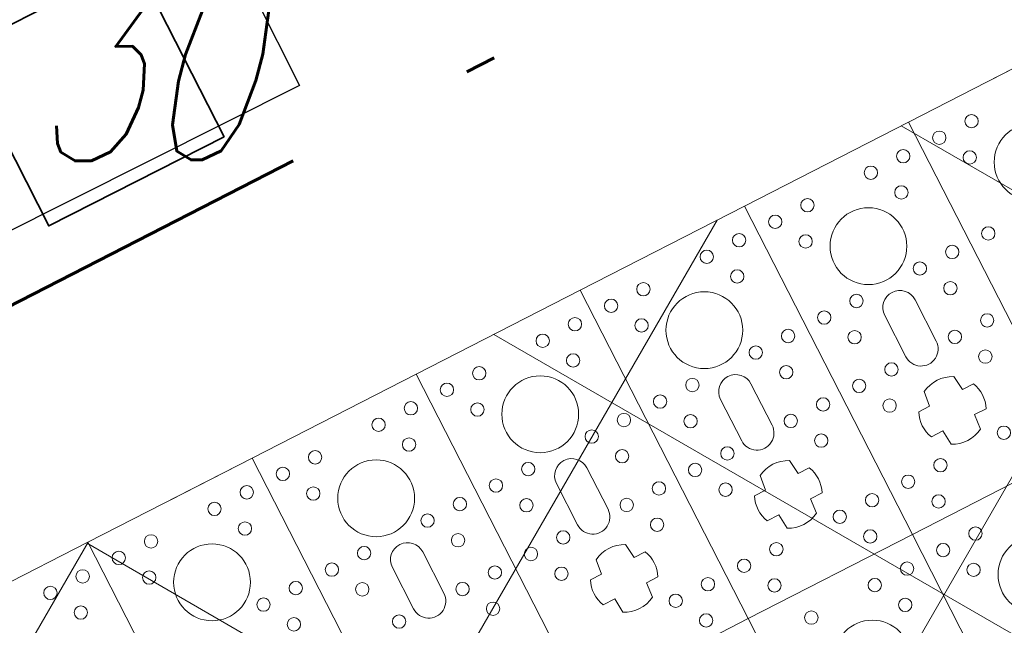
# Model space of a CAD drawing. Header units: metres. Extents: x 7472034 to 8440138, y 5890133 to 5961460.
# Tile 51 of 103: x 8439522.67 to 8439525.88, y 5890375.64 to 5890377.61. Entities that reach past the tile are written whole.
import ezdxf
from ezdxf import colors
from ezdxf.entities.mleader import LeaderData, LeaderLine
from ezdxf.math import Vec2, Vec3

# ---------------------------------------------------------------- set-up
doc = ezdxf.new("R2010")
doc.units = ezdxf.units.M
doc.header["$MEASUREMENT"] = 0
for name, pattern in [('$0$L218_500', [1, 0.5, -0.5]), ('ACAD_ISO03W100', [30, 12, -18]), ('CENTER', [2, 1.25, -0.25, 0.25, -0.25]), ('DASHDOT', [25.399999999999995, 12.7, -6.349999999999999, 0, -6.349999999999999]), ('DASHDOTX2', [2, 1, -0.5, 0, -0.5]), ('DASHED', [19.049999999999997, 12.7, -6.349999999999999])]:
    doc.linetypes.add(name, pattern=pattern)
doc.layers.get('0').update_dxf_attribs({"linetype": 'CONTINUOUS', "lineweight": 5})
for name, color, linetype, lineweight in [('### rzędne', 172, 'CONTINUOUS', 5), ('___DR.warstwice', 7, 'CONTINUOUS', 5), ('_IS.BLOK.KD.doziemne', 7, 'CONTINUOUS', 5), ('_IS.TCH.V.oddzialywanie', 30, 'DASHED', 60), ('_IS.TCH.V.skrzynki.0', 101, 'CONTINUOUS', 20), ('_IS.TCH.V.skrzynki.1', 97, 'CONTINUOUS', 20), ('_IS.TCH.V.skrzynki.2', 93, 'CONTINUOUS', 20), ('E_BLOK', 170, 'CONTINUOUS', 20), ('E_Kanal_sterownicze', 10, 'DASHDOTX2', 35)]:
    doc.layers.add(name, color=color, linetype=linetype, lineweight=lineweight)
doc.layers.add('_IS.A.śmieci', color=21, linetype='CONTINUOUS', lineweight=30, plot=False)
doc.layers.add('Kraw_parking', color=7, linetype='DASHED')
doc.styles.add('RS', font='Romans.shx', dxfattribs={"width": 0.7})
doc.styles.add('style2', font='romans.shx', dxfattribs={"width": 0.7, "oblique": 15})

# ---------------------------------------------------------------- blocks, each defined once
blk = doc.blocks.new('Studnia SK1_v2')
at = {"color": 0, "linetype": 'Continuous', "ltscale": 2}
blk.add_lwpolyline([(0, 0.6399999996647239), (0.6400000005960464, 0.6399999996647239), (0.6400000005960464, 0), (0, 0), (0, 0.6399999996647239)], dxfattribs=at)
blk = doc.blocks.new('Elektryk_v3')
at = {"layer": 'E_Kanal_sterownicze', "color": 1, "rotation": 296.9879690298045}
blk.add_blockref('Studnia SK1_v2', (12.89676720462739, -76.79268390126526), dxfattribs=at)
blk = doc.blocks.new('*U25')
at = {"lineweight": 5}
for p, q in [((0, 10799.40002381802), (0, 10199.39999997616)), ((0, 10199.40002381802), (0, 9599.399999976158)), ((1200.000047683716, 10199.40002381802), (0, 10199.40002381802)), ((0, 10199.39999997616), (1200.000047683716, 10199.39999997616)), ((1200, 10199.40002381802), (1200, 9599.399999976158)), ((1200.000047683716, 9599.399999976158), (1200.000047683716, 10199.40002381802)), ((854.2000353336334, 9999.411807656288), (854.2000353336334, 9959.277798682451)), ((945.2517032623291, 9957.341433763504), (945.2517032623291, 9999.661098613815)), ((675.6000235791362, 9954.900012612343), (524.4000235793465, 9954.900011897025)), ((854.2000353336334, 9959.277798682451), (803.9970001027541, 9953.097492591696)), ((995.8718986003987, 9953.33129808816), (945.2517032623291, 9957.341433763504)), ((524.4000238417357, 9843.900011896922), (675.6000238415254, 9843.900011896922)), ((803.9970001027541, 9845.70253120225), (854.2000353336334, 9839.522225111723)), ((854.2000353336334, 9839.522225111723), (854.2000353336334, 9799.388216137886)), ((945.2517032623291, 9841.45859003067), (995.8718986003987, 9845.468725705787)), ((945.2517032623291, 9799.138925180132), (945.2517032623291, 9841.45859003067)), ((0, 9599.400023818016), (0, 8999.399999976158)), ((1200.000047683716, 9599.400023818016), (0, 9599.400023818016)), ((0, 9599.399999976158), (1200.000047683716, 9599.399999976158)), ((1200, 9599.400023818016), (1200, 8999.399999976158)), ((2400.000047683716, 9599.400023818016), (1200, 9599.400023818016)), ((1200, 9599.399999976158), (2400.000047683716, 9599.399999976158)), ((1200.000047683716, 8999.399999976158), (1200.000047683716, 9599.400023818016)), ((854.2000353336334, 9399.411807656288), (854.2000353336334, 9359.277798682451)), ((945.2517032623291, 9357.341433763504), (945.2517032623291, 9399.661098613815)), ((854.2000353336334, 9359.277798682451), (803.9970001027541, 9353.097492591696)), ((675.6000235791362, 9354.900012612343), (524.4000235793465, 9354.900011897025)), ((995.8718986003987, 9353.33129808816), (945.2517032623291, 9357.341433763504)), ((524.4000238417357, 9243.900011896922), (675.6000238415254, 9243.900011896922)), ((803.9970001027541, 9245.70253120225), (854.2000353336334, 9239.522225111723)), ((854.2000353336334, 9239.522225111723), (854.2000353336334, 9199.388216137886)), ((945.2517032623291, 9241.45859003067), (995.8718986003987, 9245.468725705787)), ((945.2517032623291, 9199.138925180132), (945.2517032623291, 9241.45859003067)), ((0, 8999.400023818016), (0, 8399.399999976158)), ((1200.000047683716, 8999.400023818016), (0, 8999.400023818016)), ((0, 8999.399999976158), (1200.000047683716, 8999.399999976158)), ((1200, 8999.400023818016), (1200, 8399.399999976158)), ((2400.000047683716, 8999.400023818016), (1200, 8999.400023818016)), ((1200, 8999.399999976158), (2400.000047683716, 8999.399999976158)), ((1200.000047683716, 8399.399999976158), (1200.000047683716, 8999.400023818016)), ((854.2000353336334, 8799.411807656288), (854.2000353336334, 8759.277798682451)), ((945.2517032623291, 8757.341433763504), (945.2517032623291, 8799.661098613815)), ((675.6000235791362, 8754.900012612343), (524.4000235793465, 8754.900011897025)), ((854.2000353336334, 8759.277798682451), (803.9970001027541, 8753.097492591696)), ((995.8718986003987, 8753.33129808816), (945.2517032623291, 8757.341433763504)), ((524.4000238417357, 8643.900011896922), (675.6000238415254, 8643.900011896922)), ((803.9970001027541, 8645.70253120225), (854.2000353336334, 8639.522225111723)), ((854.2000353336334, 8639.522225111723), (854.2000353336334, 8599.388216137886)), ((945.2517032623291, 8641.45859003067), (995.8718986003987, 8645.468725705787)), ((945.2517032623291, 8599.138925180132), (945.2517032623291, 8641.45859003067)), ((0, 8399.400023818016), (0, 7799.399999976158)), ((1200.000047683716, 8399.400023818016), (0, 8399.400023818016)), ((0, 8399.399999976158), (1200.000047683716, 8399.399999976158)), ((675.6000235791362, 8154.900012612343), (524.4000235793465, 8154.900011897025)), ((524.4000238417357, 8043.900011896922), (675.6000238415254, 8043.900011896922)), ((0, 7799.400023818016), (0, 7199.399999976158)), ((1200.000047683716, 7799.400023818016), (0, 7799.400023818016)), ((0, 7799.399999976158), (1200.000047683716, 7799.399999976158)), ((0, 7199.400023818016), (0, 6599.399999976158)), ((1200.000047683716, 7199.400023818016), (0, 7199.400023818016)), ((0, 7199.399999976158), (1200.000047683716, 7199.399999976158))]:
    blk.add_line(p, q, dxfattribs=at)
for centre, radius in [((300.000023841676, 10499.40001189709), 125), ((90.93635795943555, 10383.4000118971), 21.73927789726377), ((193.127355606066, 10324.40001189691), 21.73927789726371), ((90.93635795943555, 10265.40001189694), 21.73927789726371), ((440.9363579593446, 10265.40001189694), 21.73927789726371), ((90.93635795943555, 10133.40001189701), 21.7392778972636), ((440.9363579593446, 10133.40001189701), 21.7392778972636), ((690.9363579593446, 10133.40001189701), 21.73927789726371), ((193.127355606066, 10074.40001189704), 21.73927789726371), ((543.127355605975, 10074.40001189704), 21.7392778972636), ((793.127355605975, 10074.40001189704), 21.7392778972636), ((90.93635795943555, 10015.40001189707), 21.73927789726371), ((440.9363579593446, 10015.40001189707), 21.73927789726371), ((690.9363579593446, 10015.40001189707), 21.7392778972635), ((1040.936357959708, 10015.40001189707), 21.7392778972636), ((300.000023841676, 9899.400011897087), 125), ((1500.000023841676, 9899.400011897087), 125), ((90.93635795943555, 9783.400011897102), 21.73927789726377), ((440.9363579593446, 9783.400011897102), 21.73927789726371), ((690.9363579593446, 9783.400011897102), 21.73927789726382), ((1040.936357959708, 9783.400011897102), 21.7392778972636), ((1290.936357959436, 9783.400011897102), 21.73927789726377), ((193.127355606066, 9724.400011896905), 21.73927789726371), ((543.127355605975, 9724.400011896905), 21.7392778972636), ((793.127355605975, 9724.400011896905), 21.7392778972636), ((1143.127355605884, 9724.400011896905), 21.7392778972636), ((1393.127355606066, 9724.400011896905), 21.73927789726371), ((90.93635795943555, 9665.400011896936), 21.73927789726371), ((440.9363579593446, 9665.400011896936), 21.73927789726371), ((690.9363579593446, 9665.400011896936), 21.73927789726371), ((1040.936357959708, 9665.400011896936), 21.7392778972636), ((1290.936357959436, 9665.400011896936), 21.73927789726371), ((90.93635795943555, 9533.40001189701), 21.7392778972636), ((440.9363579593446, 9533.40001189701), 21.7392778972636), ((690.9363579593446, 9533.40001189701), 21.73927789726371), ((1040.936357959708, 9533.40001189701), 21.7392778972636), ((1290.936357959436, 9533.40001189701), 21.7392778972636), ((193.127355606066, 9474.400011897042), 21.73927789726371), ((543.127355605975, 9474.400011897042), 21.7392778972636), ((793.127355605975, 9474.400011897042), 21.7392778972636), ((1143.127355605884, 9474.400011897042), 21.7392778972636), ((1393.127355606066, 9474.400011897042), 21.73927789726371), ((90.93635795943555, 9415.400011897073), 21.73927789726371), ((300.000023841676, 9299.400011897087), 125), ((440.9363579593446, 9415.400011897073), 21.73927789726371), ((690.9363579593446, 9415.400011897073), 21.7392778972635), ((1040.936357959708, 9415.400011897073), 21.7392778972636), ((1290.936357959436, 9415.400011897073), 21.73927789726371), ((1500.000023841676, 9299.400011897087), 125), ((90.93635795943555, 9183.400011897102), 21.73927789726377), ((440.9363579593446, 9183.400011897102), 21.73927789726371), ((690.9363579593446, 9183.400011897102), 21.73927789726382), ((1040.936357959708, 9183.400011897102), 21.7392778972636), ((1290.936357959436, 9183.400011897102), 21.73927789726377), ((193.127355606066, 9124.400011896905), 21.73927789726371), ((543.127355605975, 9124.400011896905), 21.7392778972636), ((793.127355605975, 9124.400011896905), 21.7392778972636), ((1143.127355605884, 9124.400011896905), 21.7392778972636), ((90.93635795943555, 9065.400011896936), 21.73927789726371), ((440.9363579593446, 9065.400011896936), 21.73927789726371), ((690.9363579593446, 9065.400011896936), 21.73927789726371), ((1040.936357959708, 9065.400011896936), 21.7392778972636), ((90.93635795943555, 8933.40001189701), 21.7392778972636), ((440.9363579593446, 8933.40001189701), 21.7392778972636), ((690.9363579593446, 8933.40001189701), 21.73927789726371), ((1040.936357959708, 8933.40001189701), 21.7392778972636), ((193.127355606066, 8874.400011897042), 21.73927789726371), ((543.127355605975, 8874.400011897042), 21.7392778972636), ((793.127355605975, 8874.400011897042), 21.7392778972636), ((1143.127355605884, 8874.400011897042), 21.7392778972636), ((90.93635795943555, 8815.400011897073), 21.73927789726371), ((300.000023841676, 8699.400011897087), 125), ((440.9363579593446, 8815.400011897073), 21.73927789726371), ((690.9363579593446, 8815.400011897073), 21.7392778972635), ((1040.936357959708, 8815.400011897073), 21.7392778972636), ((90.93635795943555, 8583.400011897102), 21.73927789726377), ((440.9363579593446, 8583.400011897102), 21.73927789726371), ((690.9363579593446, 8583.400011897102), 21.73927789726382), ((193.127355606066, 8524.400011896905), 21.73927789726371), ((543.127355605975, 8524.400011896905), 21.7392778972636), ((793.127355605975, 8524.400011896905), 21.7392778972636), ((90.93635795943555, 8465.400011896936), 21.73927789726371), ((440.9363579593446, 8465.400011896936), 21.73927789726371), ((690.9363579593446, 8465.400011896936), 21.73927789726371), ((90.93635795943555, 8333.40001189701), 21.7392778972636), ((440.9363579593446, 8333.40001189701), 21.7392778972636), ((690.9363579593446, 8333.40001189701), 21.73927789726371), ((193.127355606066, 8274.400011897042), 21.73927789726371), ((543.127355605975, 8274.400011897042), 21.7392778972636), ((793.127355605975, 8274.400011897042), 21.7392778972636), ((90.93635795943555, 8215.400011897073), 21.73927789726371), ((440.9363579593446, 8215.400011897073), 21.73927789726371), ((690.9363579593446, 8215.400011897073), 21.7392778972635), ((300.000023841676, 8099.400011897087), 125), ((90.93635795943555, 7983.400011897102), 21.73927789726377), ((440.9363579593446, 7983.400011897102), 21.73927789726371), ((690.9363579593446, 7983.400011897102), 21.73927789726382), ((193.127355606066, 7924.400011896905), 21.73927789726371), ((543.127355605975, 7924.400011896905), 21.7392778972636), ((90.93635795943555, 7865.400011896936), 21.73927789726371), ((440.9363579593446, 7865.400011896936), 21.73927789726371), ((90.93635795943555, 7733.400011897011), 21.7392778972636), ((440.9363579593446, 7733.400011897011), 21.7392778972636), ((193.127355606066, 7674.400011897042), 21.73927789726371), ((543.127355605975, 7674.400011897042), 21.7392778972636), ((90.93635795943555, 7615.400011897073), 21.73927789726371), ((440.9363579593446, 7615.400011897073), 21.73927789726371), ((300.000023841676, 7499.400011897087), 125), ((90.93635795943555, 7383.400011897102), 21.73927789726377), ((193.127355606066, 7324.400011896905), 21.73927789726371), ((90.93635795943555, 7265.400011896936), 21.73927789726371), ((90.93635795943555, 7133.400011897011), 21.7392778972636), ((193.127355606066, 7074.400011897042), 21.73927789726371), ((90.93635795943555, 7015.400011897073), 21.73927789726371)]:
    blk.add_circle(centre, radius, dxfattribs=at)
for centre, radius, start, end in [((900.0000238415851, 9899.400011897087), 110, 65.70851514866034, 114.605220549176), ((524.4000238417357, 9899.400011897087), 55.50000000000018, 90.00000026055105, 270), ((675.6000238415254, 9899.400011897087), 55.50000000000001, 270, 90.00000026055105), ((900.0000238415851, 9899.400011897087), 109.9999999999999, 150.7803558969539, 209.2196441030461), ((900.0000238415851, 9899.400011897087), 110.0000000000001, 330.640722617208, 29.359277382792), ((900.0000238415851, 9899.400011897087), 110, 245.394779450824, 294.2914848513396), ((900.0000238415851, 9299.400011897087), 110, 65.70851514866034, 114.605220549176), ((524.4000238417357, 9299.400011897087), 55.50000000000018, 90.00000026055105, 270), ((675.6000238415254, 9299.400011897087), 55.50000000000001, 270, 90.00000026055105), ((900.0000238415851, 9299.400011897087), 109.9999999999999, 150.7803558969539, 209.2196441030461), ((900.0000238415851, 9299.400011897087), 110.0000000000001, 330.640722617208, 29.359277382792), ((900.0000238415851, 9299.400011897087), 110, 245.394779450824, 294.2914848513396), ((900.0000238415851, 8699.400011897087), 110, 65.70851514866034, 114.605220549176), ((524.4000238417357, 8699.400011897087), 55.50000000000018, 90.00000026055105, 270), ((675.6000238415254, 8699.400011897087), 55.50000000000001, 270, 90.00000026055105), ((900.0000238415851, 8699.400011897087), 109.9999999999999, 150.7803558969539, 209.2196441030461), ((900.0000238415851, 8699.400011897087), 110.0000000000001, 330.640722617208, 29.359277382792), ((900.0000238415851, 8699.400011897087), 110, 245.394779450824, 294.2914848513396), ((524.4000238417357, 8099.400011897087), 55.50000000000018, 90.00000026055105, 270), ((675.6000238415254, 8099.400011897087), 55.50000000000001, 270, 90.00000026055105)]:
    blk.add_arc(centre, radius, start, end, dxfattribs=at)
blk = doc.blocks.new('JPII.KD_aktualizacja rzędnych_20.12.2024')
at = {"layer": '_IS.TCH.V.skrzynki.0', "lineweight": 13}
h = blk.add_hatch(dxfattribs=at)
h.set_pattern_fill('ANSI37', color=256, scale=10, angle=15)
h.set_pattern_definition([(59.99999999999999, (-62.26768374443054, 30.61646902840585), (-1.082531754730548, 0.625), []), (150, (-62.26768374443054, 30.61646902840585), (-0.6250000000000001, -1.082531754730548), [])])
h.paths.add_polyline_path([(8438679.881406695, 5890674.828945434), (8438677.694513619, 5890679.101824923), (8438656.86422629, 5890668.44072127), (8438659.051119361, 5890664.167841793)])
at = {"layer": '_IS.TCH.V.oddzialywanie', "color": 150, "linetype": 'DASHDOT', "ltscale": 0.1, "elevation": 7.079631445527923e-07}
blk.add_lwpolyline([(8438658.703454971, 5890663.091213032), (8438680.958035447, 5890674.481281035), (8438678.042178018, 5890680.178453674), (8438655.787597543, 5890668.78838567)], close=True, dxfattribs=at)
at = {"layer": '_IS.TCH.V.skrzynki.1', "linetype": 'ACAD_ISO03W100', "ltscale": 0.05, "elevation": 7.079631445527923e-07}
blk.add_lwpolyline([(8438677.694513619, 5890679.101824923), (8438679.881406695, 5890674.828945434), (8438659.051119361, 5890664.167841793), (8438656.86422629, 5890668.44072127), (8438677.694513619, 5890679.101824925)], dxfattribs=at)
at = {"layer": '_IS.TCH.V.skrzynki.2', "color": 124, "xscale": 0.001, "yscale": 0.001, "zscale": 0.001, "rotation": 297.1037209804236}
blk.add_blockref('*U25', (8438656.864760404, 5890668.440994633, 7.079631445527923e-07), dxfattribs=at)
blk = doc.blocks.new('A$C2C426404')
at = {"layer": '### rzędne', "color": 0, "linetype": 'CENTER', "lineweight": 25, "insert": (82.71026198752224, 11.86009374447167), "char_height": 0.6, "attachment_point": 1, "rotation": 0.4319074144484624, "style": 'style2'}
blk.add_mtext('134,30', dxfattribs=at)

msp = doc.modelspace()

# ---------------------------------------------------------------- linework, layer by layer
at = {"layer": 'Kraw_parking', "color": 0}
for p, q in [((8439519.169559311, 5890386.196960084, 2.493151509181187e-06), (8439523.58299662, 5890377.399693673)), ((8439523.583059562, 5890377.399568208), (8439517.339058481, 5890374.265585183))]:
    msp.add_line(p, q, dxfattribs=at)

# ---------------------------------------------------------------- block references
at = {"layer": '___DR.warstwice', "color": 0, "linetype": 'Continuous', "ltscale": 0.2}
msp.add_blockref('A$C2C426404', (8439438.733810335, 5890365.88383195), dxfattribs=at)
at = {"layer": '_IS.BLOK.KD.doziemne', "linetype": '$0$L218_500'}
msp.add_blockref('JPII.KD_aktualizacja rzędnych_20.12.2024', (859.6212462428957, -295.8072097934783), dxfattribs=at)
at = {"layer": 'E_BLOK'}
msp.add_blockref('Elektryk_v3', (8439509.580092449, 5890454.305613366), dxfattribs=at)

# ---------------------------------------------------------------- leaders
at = {"layer": '_IS.A.śmieci'}
ml = msp.add_multileader_mtext('Standard', dxfattribs=at)
ml.set_content('\\A1;miejce na\\Pautomat paczkowy', color=256, style='RS')
ml.set_leader_properties()
ml.build(insert=Vec2(0, 0))
ml.multileader.update_dxf_attribs({"text_left_attachment_type": 2, "text_right_attachment_type": 2, "dogleg_length": 0.2, "arrow_head_size": 0.25})
ctx = ml.context
ctx.base_point, ctx.char_height, ctx.arrow_head_size, ctx.landing_gap_size, ctx.plane_origin = Vec3(8439527.517591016, 5890367.451514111), 0.75, 0.25, 0.1, Vec3(8439504.015071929, 5890380.344600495)
ctx.left_attachment, ctx.right_attachment = 2, 2
notes = []
notes.append((ctx, [(0, (1, 1, 0), (8439527.317591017, 5890367.451514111), (1, 0), 0.2, [(3, [(8439520.472886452, 5890376.709349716)], 0, [])])]))
ctx.mtext.insert, ctx.mtext.width, ctx.mtext.defined_height, ctx.mtext.flow_direction = Vec3(8439527.617591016, 5890368.576514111), 11.00125483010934, 2.459306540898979, 5
for ctx, leaders in notes:
    for number, flags, end, landing, length, lines in leaders:
        leader = LeaderData()
        leader.index, (leader.has_last_leader_line, leader.has_dogleg_vector, leader.attachment_direction) = number, flags
        leader.last_leader_point, leader.dogleg_vector, leader.dogleg_length = Vec3(end), Vec3(landing), length
        for number, points, colour, breaks in lines:
            line = LeaderLine()
            line.index, line.vertices, line.color, line.breaks = number, Vec3.list(points), colors.encode_raw_color(colour), breaks
            leader.lines.append(line)
        ctx.leaders.append(leader)

doc.saveas('drawing.dxf')
